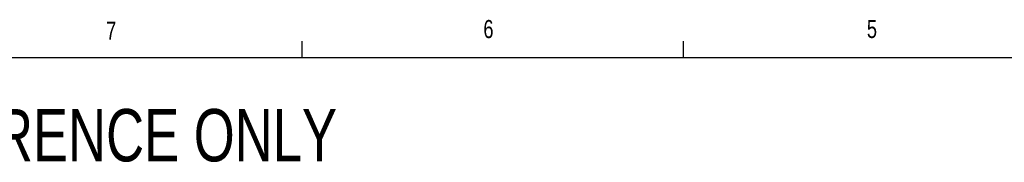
# Model space of a CAD drawing. Header units: inches. Extents: x 0.4 to 16.6, y 0.2 to 10.8.
# Tile 7 of 12: x 3.105 to 8.188, y 10.101 to 10.838. Entities that reach past the tile are written whole.
import ezdxf

# ---------------------------------------------------------------- set-up
doc = ezdxf.new("R2010")
doc.units = ezdxf.units.IN
doc.header["$MEASUREMENT"] = 0
doc.layers.add('BORDER', color=7, linetype='Continuous', lineweight=25)
doc.layers.add('SLD-0', color=7, linetype='Continuous', lineweight=25)
doc.styles.add('SLDTEXTSTYLE0', font='TXT', dxfattribs={"width": 0.75})

msp = doc.modelspace()

# ---------------------------------------------------------------- linework, layer by layer
at = {"layer": 'BORDER'}
for p, q in [((4.5635, 10.6421), (4.5635, 10.7269)), ((6.5323, 10.6421), (6.5323, 10.7269)), ((0.6263, 10.6421), (16.3763, 10.6421))]:
    msp.add_line(p, q, dxfattribs=at)

# ---------------------------------------------------------------- texts
at = {"color": 7, "linetype": 'Continuous', "lineweight": 0, "char_height": 0.0937, "attachment_point": 1, "style": 'SLDTEXTSTYLE0'}
for s, insert in [('7', (3.551, 10.8287)), ('6', (5.4987, 10.8367)), ('5', (7.4787, 10.8373))]:
    msp.add_mtext(s, dxfattribs=dict(at, insert=insert))
at = {"layer": 'SLD-0', "insert": (0.6985, 10.3763), "char_height": 0.270833, "attachment_point": 1, "style": 'SLDTEXTSTYLE0'}
msp.add_mtext('NOTE: FOR REFERENCE ONLY', dxfattribs=at)

doc.saveas('drawing.dxf')
